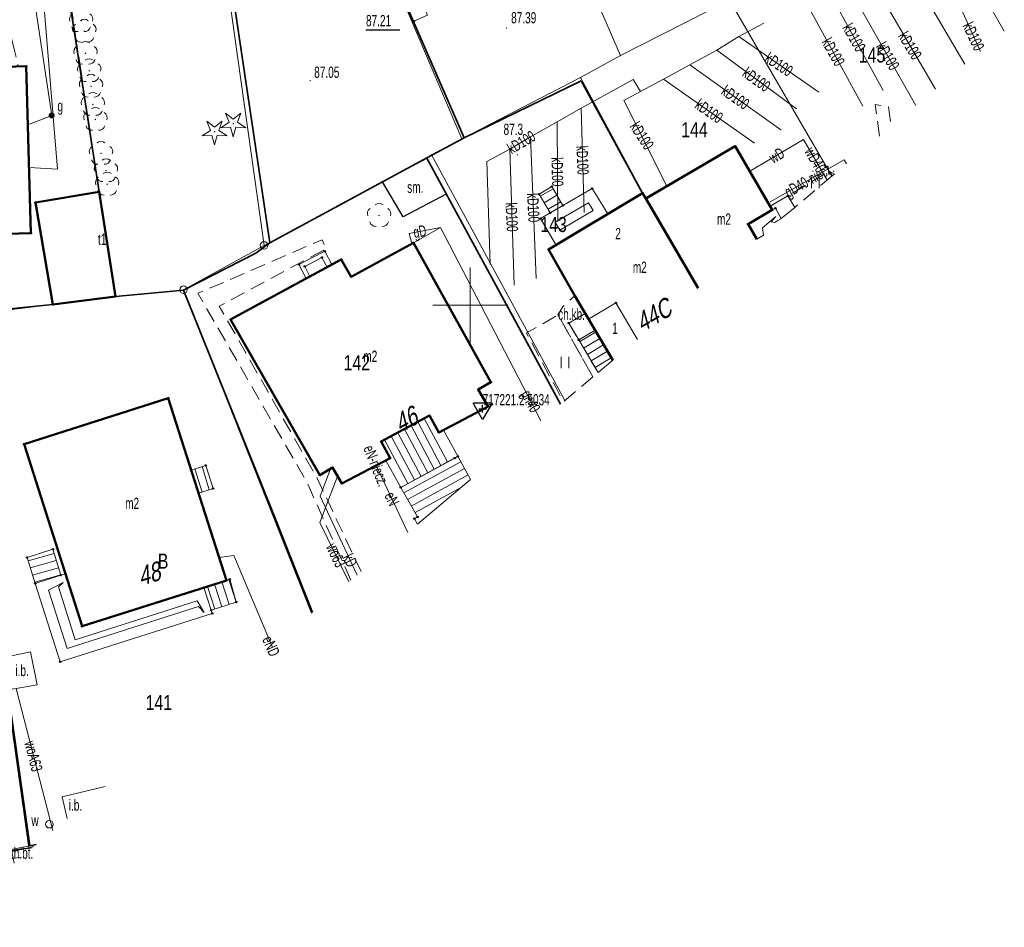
# Model space of a CAD drawing. Header units: metres. Extents: x 7504240 to 7504745, y 5782869 to 5783359.
# Tile 44 of 93: x 7504470 to 7504536, y 5782909 to 5782969. Entities that reach past the tile are written whole.
import ezdxf
from ezdxf.enums import TextEntityAlignment as Align

# ---------------------------------------------------------------- set-up
doc = ezdxf.new("R2010")
doc.units = ezdxf.units.M
doc.header["$MEASUREMENT"] = 0
for name, pattern in [('1.0_0.5', [1.5, 1, -0.5]), ('1.5_0.5', [2, 1.5, -0.5]), ('219-500', [0]), ('egug-500', [1, 0.5, -0.5]), ('otob_500', [0])]:
    doc.linetypes.add(name, pattern=pattern)
doc.layers.get('0').update_dxf_attribs({"color": 2, "linetype": 'CONTINUOUS', "lineweight": 5})
for name, color, linetype in [('202-punkt graniczny', 7, 'CONTINUOUS'), ('203-punkt graniczny', 7, 'CONTINUOUS'), ('210-oznaczenie konturu użytku gruntowego', 7, 'CONTINUOUS'), ('211-numer działki ewidencyjnej', 7, 'CONTINUOUS'), ('218-kontur użytku gruntowego', 7, 'CONTINUOUS'), ('219-działka ewidencyjna', 7, 'CONTINUOUS'), ('312-budynek ewidencyjny', 7, 'CONTINUOUS'), ('312-oznaczenie budynku ewidencyjnego-Atr117', 7, 'CONTINUOUS'), ('320-blok - kondygnacja nadziemna', 7, 'CONTINUOUS'), ('320-blok - kondygnacja nadziemna-Atr25', 7, 'CONTINUOUS'), ('352-schody', 7, 'CONTINUOUS'), ('Adres nieruchomości (na budynku)', 7, 'CONTINUOUS'), ('brama', 7, 'CONTINUOUS'), ('chodnik', 7, 'CONTINUOUS'), ('chodnik-Atr17', 7, 'CONTINUOUS'), ('drzewo iglaste', 7, 'CONTINUOUS'), ('drzewo liściaste', 7, 'CONTINUOUS'), ('inna budowla', 7, 'CONTINUOUS'), ('inna budowla-Atr17', 7, 'CONTINUOUS'), ('jezdnia', 7, 'CONTINUOUS'), ('ogrodzenie trwałe', 7, 'CONTINUOUS'), ('pikieta naturalna', 7, 'CONTINUOUS'), ('pikieta naturalna-Atr2', 7, 'CONTINUOUS'), ('pikieta sztuczna', 7, 'CONTINUOUS'), ('pikieta sztuczna-Atr2', 7, 'CONTINUOUS'), ('przewód elektroenergetyczny podziemny', 7, 'CONTINUOUS'), ('przewód elektroenergetyczny podziemny-Atr1', 7, 'CONTINUOUS'), ('przewód gazowy', 7, 'CONTINUOUS'), ('przewód gazowy-Atr1', 7, 'CONTINUOUS'), ('przewód kanalizacyjny', 7, 'CONTINUOUS'), ('przewód kanalizacyjny-Atr1', 7, 'CONTINUOUS'), ('przewód wodociągowy', 7, 'CONTINUOUS'), ('przewód wodociągowy-Atr1', 7, 'CONTINUOUS'), ('Punkt budynku', 7, 'CONTINUOUS'), ('rzędna-Atr2', 7, 'CONTINUOUS'), ('Szczegółowa osnowa geodezyjna wysokościowa', 7, 'CONTINUOUS'), ('Szczegółowa osnowa geodezyjna wysokościowa-Atr103', 7, 'CONTINUOUS'), ('taras', 7, 'CONTINUOUS'), ('trawnik', 7, 'CONTINUOUS'), ('Wstawianie ramki sekcyjnej z opisem', 7, 'CONTINUOUS'), ('właz do komory lub kanału - okrągły', 7, 'CONTINUOUS'), ('właz do komory lub kanału - okrągły-Atr17', 7, 'CONTINUOUS'), ('zasuwa lub zawór', 7, 'CONTINUOUS'), ('zasuwa lub zawór-Atr17', 7, 'CONTINUOUS'), ('śmietnik', 7, 'CONTINUOUS'), ('śmietnik-Atr17', 7, 'CONTINUOUS')]:
    doc.layers.add(name, color=color, linetype=linetype)
doc.styles.get("Standard").update_dxf_attribs({"font": 'Working1250', "width": 0.75})
doc.linetypes.add('902-500', pattern='A,3.75,0,[1,ksztalty.shx,S=0.5,R=0,X=0,Y=0],3.75', length=7.5)

# ---------------------------------------------------------------- blocks, each defined once
blk = doc.blocks.new('US22')
at = {"color": 0, "linetype": 'Continuous', "lineweight": 13}
blk.add_circle((0, 0), 0.25, dxfattribs=at)
blk = doc.blocks.new('US25')
at = {"linetype": 'Continuous', "lineweight": 0}
h = blk.add_hatch(color=0, dxfattribs=at)
edge = h.paths.add_edge_path()
edge.add_arc((0, 0), 0.2, 0, 360)
blk = doc.blocks.new('OP021')
at = {"linetype": 'Continuous', "lineweight": 13}
h = blk.add_hatch(color=0, dxfattribs=at)
edge = h.paths.add_edge_path()
edge.add_arc((0, 0), 0.05, 0, 360)
at = {"color": 0, "linetype": 'Continuous', "lineweight": 13}
for centre, start, end in [((0, 0.4), 49.272, 130.728), ((-0.38, 0.124), 121.308, 202.548), ((0.38, 0.124), 337.452, 58.692), ((-0.235, -0.324), 193.221, 274.871), ((0.235, -0.324), 265.129, 346.779)]:
    blk.add_arc(centre, 0.4, start, end, dxfattribs=at)
blk = doc.blocks.new('OP011')
at = {"linetype": 'Continuous', "lineweight": 13}
h = blk.add_hatch(color=0, dxfattribs=at)
edge = h.paths.add_edge_path()
edge.add_arc((0, 0), 0.05, 0, 360)
at = {"color": 0, "linetype": 'Continuous', "lineweight": 13}
for p, q in [((-0.283, 0.093), (-0.512, 0.706)), ((-0.512, 0.706), (0, 0.299)), ((0, 0.299), (0.512, 0.706)), ((0.512, 0.706), (0.283, 0.093)), ((-0.828, -0.268), (-0.283, 0.093)), ((0.283, 0.093), (0.828, -0.268)), ((-0.175, -0.24), (-0.828, -0.268)), ((0, -0.87), (-0.175, -0.24)), ((0.175, -0.24), (0, -0.87)), ((0.828, -0.268), (0.175, -0.24))]:
    blk.add_line(p, q, dxfattribs=at)
blk = doc.blocks.new('PW01')
at = {"linetype": 'Continuous', "lineweight": 13}
h = blk.add_hatch(color=0, dxfattribs=at)
edge = h.paths.add_edge_path()
edge.add_arc((0, 0), 0.045, 0, 360)
blk = doc.blocks.new('TU04')
at = {"color": 0, "linetype": 'Continuous', "lineweight": 13}
for p, q in [((0, 0), (0, 0.75)), ((0.5, 0), (0.5, 0.75))]:
    blk.add_line(p, q, dxfattribs=at)
blk = doc.blocks.new('203')
at = {"linetype": 'Continuous', "lineweight": 0}
h = blk.add_hatch(color=0, dxfattribs=at)
edge = h.paths.add_edge_path()
edge.add_arc((0, 0), 0.045, 0, 360)
blk = doc.blocks.new('202')
at = {"color": 0, "linetype": 'Continuous', "lineweight": 0}
blk.add_circle((0, 0), 0.25, dxfattribs=at)
blk = doc.blocks.new('PUNKTBUD')
at = {"color": 0}
blk.add_circle((0, 0), 0.045, dxfattribs=at)
blk = doc.blocks.new('OSSH')
at = {"color": 0}
for p, q in [((0, -0.721), (-0.624, 0.362)), ((0.626, 0.362), (-0.624, 0.362)), ((-0.25, 0), (0.25, 0)), ((0.626, 0.362), (0, -0.721)), ((0, -0.25), (0, 0.25))]:
    blk.add_line(p, q, dxfattribs=at)

msp = doc.modelspace()

# ---------------------------------------------------------------- linework, layer by layer
at = {"layer": '218-kontur użytku gruntowego', "color": 3, "linetype": 'egug-500', "lineweight": 18, "flags": 128}
for points in [[(7504464.76, 5782913.03), (7504470.63, 5782913.9)], [(7504470.63, 5782913.9), (7504470.954, 5782913.969)]]:
    msp.add_lwpolyline(points, dxfattribs=at)
at = {"layer": '219-działka ewidencyjna', "color": 7, "linetype": '219-500', "lineweight": 18, "flags": 128}
for points in [[(7504476.39, 5782950.57), (7504470.97, 5782985.43)], [(7504509.98, 5782966.61), (7504504.74, 5782978.73)], [(7504527.36, 5782975.46), (7504532.905, 5782966.029)], [(7504486.28, 5782953.98), (7504483.67, 5782972.59)], [(7504499.43, 5782961.06), (7504494.6, 5782972.44)], [(7504509.98, 5782966.61), (7504517.24, 5782970.33)], [(7504524.046, 5782958.584), (7504517.24, 5782970.33)], [(7504509.98, 5782966.61), (7504507.33, 5782965.15)], [(7504499.43, 5782961.06), (7504507.33, 5782965.15)], [(7504507.33, 5782965.15), (7504511.67, 5782957.1)], [(7504497.42, 5782960.01), (7504499.43, 5782961.06)], [(7504486.28, 5782953.98), (7504497.42, 5782960.01)], [(7504497.42, 5782960.01), (7504506.292, 5782943.665)], [(7504511.67, 5782957.1), (7504515.166, 5782951.123)], [(7504480.92, 5782951.03), (7504486.28, 5782953.98)], [(7504476.39, 5782950.57), (7504480.92, 5782951.03)], [(7504480.92, 5782951.03), (7504489.441, 5782929.505)], [(7504465.64, 5782949.22), (7504476.39, 5782950.57)], [(7504465.64, 5782949.22), (7504470.63, 5782913.9)], [(7504464.76, 5782913.03), (7504470.63, 5782913.9)], [(7504470.63, 5782913.9), (7504470.954, 5782913.969)]]:
    msp.add_lwpolyline(points, dxfattribs=at)
at = {"layer": '312-budynek ewidencyjny', "color": 7, "linetype": 'Continuous', "lineweight": 50, "flags": 128}
for points in [[(7504470.46, 5782965.9), (7504466.26, 5782965.78)], [(7504470.77, 5782954.79), (7504470.46, 5782965.9)], [(7504517.62, 5782960.58), (7504511.67, 5782957.1)], [(7504520.09, 5782956.35), (7504517.62, 5782960.58)], [(7504475.31, 5782957.54), (7504471.07, 5782956.83)], [(7504476.39, 5782950.57), (7504475.31, 5782957.54)], [(7504505.21, 5782953.71), (7504511.46, 5782957.46)], [(7504511.46, 5782957.46), (7504511.67, 5782957.1)], [(7504471.07, 5782956.83), (7504472.23, 5782950.05)], [(7504511.67, 5782957.1), (7504515.166, 5782951.123)], [(7504511.67, 5782957.1), (7504515.166, 5782951.123)], [(7504518.48, 5782955.4), (7504520.09, 5782956.35)], [(7504519.064, 5782954.398), (7504518.48, 5782955.4)], [(7504466.74, 5782954.68), (7504470.77, 5782954.79)], [(7504492.08, 5782951.89), (7504496.22, 5782954.16)], [(7504496.22, 5782954.16), (7504501.37, 5782944.88)], [(7504506.95, 5782950.62), (7504505.21, 5782953.71)], [(7504484.05, 5782949.05), (7504491.41, 5782953.05)], [(7504491.41, 5782953.05), (7504492.08, 5782951.89)], [(7504472.23, 5782950.05), (7504476.39, 5782950.57)], [(7504509.475, 5782946.34), (7504506.95, 5782950.62)], [(7504489.98, 5782938.7), (7504484.05, 5782949.05)], [(7504501.37, 5782944.88), (7504500.53, 5782944.39)], [(7504500.53, 5782944.39), (7504501.18, 5782943.25)], [(7504479.91, 5782943.82), (7504470.31, 5782940.76)], [(7504483.77, 5782931.69), (7504479.91, 5782943.82)], [(7504501.18, 5782943.25), (7504497.9, 5782941.53)], [(7504497.28, 5782942.65), (7504494.08, 5782940.92)], [(7504497.9, 5782941.53), (7504497.28, 5782942.65)], [(7504494.08, 5782940.92), (7504494.66, 5782939.83)], [(7504470.31, 5782940.76), (7504474.17, 5782928.63)], [(7504494.66, 5782939.83), (7504491.45, 5782938.14)], [(7504490.84, 5782939.2), (7504489.98, 5782938.7)], [(7504491.45, 5782938.14), (7504490.84, 5782939.2)], [(7504474.17, 5782928.63), (7504483.77, 5782931.69)]]:
    msp.add_lwpolyline(points, dxfattribs=at)
at = {"layer": '320-blok - kondygnacja nadziemna', "color": 7, "linetype": 'Continuous', "lineweight": 18, "flags": 128}
for points in [[(7504505.21, 5782953.71), (7504511.46, 5782957.46), (7504511.67, 5782957.1), (7504515.166, 5782951.123)], [(7504511.112, 5782947.716), (7504509.69, 5782950.15), (7504507.86, 5782949.07), (7504507.64, 5782949.45), (7504506.95, 5782950.62), (7504505.21, 5782953.71)], [(7504507.86, 5782949.07), (7504509.69, 5782950.15), (7504511.112, 5782947.716)], [(7504509.474, 5782946.34), (7504507.86, 5782949.07)]]:
    msp.add_lwpolyline(points, dxfattribs=at)
at = {"layer": '352-schody', "color": 7, "linetype": 'Continuous', "lineweight": 18, "flags": 128}
for points in [[(7504496.12, 5782971.59), (7504495.21, 5782971.22), (7504496.25, 5782968.91), (7504497.16, 5782969.29), (7504496.23, 5782971.38)], [(7504496.12, 5782971.59), (7504495.21, 5782971.22), (7504496.25, 5782968.91), (7504497.16, 5782969.29), (7504496.23, 5782971.38)], [(7504505.32, 5782956.15), (7504504.57, 5782957.39), (7504505.42, 5782957.89), (7504506.16, 5782956.64)], [(7504505.32, 5782956.15), (7504504.57, 5782957.39), (7504505.42, 5782957.89), (7504506.16, 5782956.64)], [(7504521.58, 5782956.51), (7504520.68, 5782955.76), (7504520.29, 5782956.45), (7504520.09, 5782956.35), (7504519.95, 5782956.59), (7504521.13, 5782957.28)], [(7504521.58, 5782956.51), (7504520.68, 5782955.76), (7504520.29, 5782956.45), (7504520.09, 5782956.35), (7504519.95, 5782956.59), (7504521.13, 5782957.28)], [(7504488.6, 5782952.7), (7504490.32, 5782953.59), (7504490.78, 5782952.71), (7504490.48, 5782952.54), (7504490.13, 5782953.18), (7504488.98, 5782952.58), (7504489.33, 5782951.92), (7504489.07, 5782951.78)], [(7504488.6, 5782952.7), (7504490.32, 5782953.59), (7504490.78, 5782952.71), (7504490.48, 5782952.54), (7504490.13, 5782953.18), (7504488.98, 5782952.58), (7504489.33, 5782951.92), (7504489.07, 5782951.78)], [(7504488.98, 5782952.58), (7504490.13, 5782953.18), (7504490.48, 5782952.54), (7504489.33, 5782951.92)], [(7504488.98, 5782952.58), (7504490.13, 5782953.18), (7504490.48, 5782952.54), (7504489.33, 5782951.92)], [(7504506.55, 5782948.81), (7504507.64, 5782949.45), (7504508.3, 5782948.33), (7504507.21, 5782947.69)], [(7504506.55, 5782948.81), (7504507.64, 5782949.45), (7504508.3, 5782948.33), (7504507.21, 5782947.69)], [(7504509.47, 5782946.34), (7504508.5, 5782945.52), (7504507.21, 5782947.69), (7504508.3, 5782948.33)], [(7504509.47, 5782946.34), (7504508.5, 5782945.52), (7504507.21, 5782947.69), (7504508.3, 5782948.33)], [(7504494.66, 5782939.83), (7504494.37, 5782939.67), (7504495.37, 5782937.87), (7504498.96, 5782939.83), (7504499.17, 5782939.95), (7504498.21, 5782941.69), (7504497.9, 5782941.53), (7504497.28, 5782942.65), (7504494.08, 5782940.92)], [(7504494.66, 5782939.83), (7504494.37, 5782939.67), (7504495.37, 5782937.87), (7504498.96, 5782939.83), (7504499.17, 5782939.95), (7504498.21, 5782941.69), (7504497.9, 5782941.53), (7504497.28, 5782942.65), (7504494.08, 5782940.92)], [(7504500.02, 5782938.4), (7504496.48, 5782935.42), (7504496.28, 5782935.79), (7504496.49, 5782935.91), (7504495.37, 5782937.87), (7504499.17, 5782939.95)], [(7504500.02, 5782938.4), (7504496.48, 5782935.42), (7504496.28, 5782935.79), (7504496.49, 5782935.91), (7504495.37, 5782937.87), (7504499.17, 5782939.95)], [(7504481.93, 5782937.49), (7504482.89, 5782937.8), (7504482.4, 5782939.34), (7504481.43, 5782939.03)], [(7504481.93, 5782937.49), (7504482.89, 5782937.8), (7504482.4, 5782939.34), (7504481.43, 5782939.03)], [(7504472.76, 5782932.03), (7504472.23, 5782933.76), (7504470.51, 5782933.21), (7504471.06, 5782931.49)], [(7504472.76, 5782932.03), (7504472.23, 5782933.76), (7504470.51, 5782933.21), (7504471.06, 5782931.49)], [(7504482.76, 5782929.7), (7504484.43, 5782930.24), (7504484, 5782931.76), (7504483.77, 5782931.69), (7504482.28, 5782931.21)], [(7504482.76, 5782929.7), (7504484.43, 5782930.24), (7504484, 5782931.76), (7504483.77, 5782931.69), (7504482.28, 5782931.21)]]:
    msp.add_lwpolyline(points, close=True, dxfattribs=at)
for points in [[(7504505.503, 5782957.749), (7504504.657, 5782957.246)], [(7504505.758, 5782957.319), (7504504.916, 5782956.818)], [(7504506.013, 5782956.889), (7504505.175, 5782956.391)], [(7504508.363, 5782948.223), (7504507.276, 5782947.579)], [(7504508.616, 5782947.792), (7504507.532, 5782947.149)], [(7504508.87, 5782947.361), (7504507.787, 5782946.719)], [(7504509.123, 5782946.93), (7504508.043, 5782946.289)], [(7504509.377, 5782946.499), (7504508.298, 5782945.859)], [(7504498.042, 5782939.329), (7504496.499, 5782942.228)], [(7504498.481, 5782939.569), (7504496.939, 5782942.466)], [(7504496.726, 5782938.61), (7504495.18, 5782941.514)], [(7504497.164, 5782938.85), (7504495.619, 5782941.752)], [(7504497.603, 5782939.089), (7504496.059, 5782941.99)], [(7504495.848, 5782938.131), (7504494.3, 5782941.039)], [(7504496.287, 5782938.37), (7504494.74, 5782941.277)], [(7504499.373, 5782939.58), (7504495.579, 5782937.505)], [(7504482.158, 5782937.564), (7504481.678, 5782939.109)], [(7504482.634, 5782937.717), (7504482.154, 5782939.261)], [(7504499.613, 5782939.142), (7504495.827, 5782937.07)], [(7504499.854, 5782938.703), (7504496.075, 5782936.636)], [(7504499.424, 5782937.898), (7504496.323, 5782936.202)], [(7504470.578, 5782932.997), (7504472.314, 5782933.486)], [(7504470.73, 5782932.521), (7504472.46, 5782933.008)], [(7504470.883, 5782932.044), (7504472.607, 5782932.53)], [(7504471.035, 5782931.568), (7504472.753, 5782932.052)], [(7504484.423, 5782930.238), (7504483.945, 5782931.743)], [(7504482.996, 5782929.776), (7504482.516, 5782931.286)], [(7504483.472, 5782929.93), (7504482.992, 5782931.439)], [(7504483.947, 5782930.084), (7504483.468, 5782931.593)]]:
    msp.add_lwpolyline(points, dxfattribs=at)
at = {"layer": 'brama', "color": 7, "linetype": 'otob_500', "lineweight": 18, "flags": 128}
msp.add_lwpolyline([(7504466.8, 5782913.27), (7504470.69, 5782914.03)], dxfattribs=at)
at = {"layer": 'chodnik', "color": 7, "linetype": '1.0_0.5', "lineweight": 18, "flags": 128}
for points in [[(7504527.228, 5782961.259), (7504526.94, 5782963.36), (7504527.81, 5782963.21), (7504528.008, 5782961.914)], [(7504492.053, 5782931.7), (7504489.11, 5782938.26), (7504481.88, 5782950.79), (7504490.15, 5782954.36), (7504490.4, 5782953.75), (7504489.26, 5782953.14), (7504483.3, 5782949.93), (7504489.77, 5782938.56), (7504492.731, 5782932.27)], [(7504508.155, 5782945.231), (7504505.83, 5782949.35), (7504506.15, 5782949.9), (7504506.95, 5782950.62), (7504507.64, 5782949.45), (7504506.55, 5782948.81), (7504507.21, 5782947.69), (7504508.496, 5782945.517)], [(7504469.654, 5782912.877), (7504469.46, 5782913.79), (7504470.69, 5782914.03), (7504471.121, 5782914.11)]]:
    msp.add_lwpolyline(points, dxfattribs=at)
at = {"layer": 'inna budowla', "color": 7, "linetype": 'Continuous', "lineweight": 18, "flags": 128}
msp.add_lwpolyline([(7504470.74, 5782926.94), (7504471.19, 5782924.74), (7504469.79, 5782924.49), (7504469.5, 5782924.45), (7504469.17, 5782926.61)], close=True, dxfattribs=at)
msp.add_lwpolyline([(7504473.186, 5782915.845), (7504472.85, 5782917.28), (7504475.705, 5782917.962)], dxfattribs=at)
at = {"layer": 'jezdnia', "color": 7, "linetype": '1.5_0.5', "lineweight": 18, "flags": 128}
msp.add_lwpolyline([(7504468.08, 5782985.36), (7504470.99, 5782985.41), (7504472.06, 5782978.41), (7504472.55, 5782975.3), (7504473.12, 5782972.06), (7504475.31, 5782957.54), (7504471.07, 5782956.83), (7504470.71, 5782956.83), (7504470.46, 5782965.9), (7504469.93, 5782965.89), (7504469.7, 5782966.85), (7504469.51, 5782967.69), (7504469.36, 5782968.33), (7504469.18, 5782969.1), (7504469.02, 5782982.91), (7504468.2, 5782982.71)], close=True, dxfattribs=at)
at = {"layer": 'ogrodzenie trwałe', "color": 7, "linetype": '902-500', "lineweight": 35, "flags": 128}
for points in [[(7504475.31, 5782957.54), (7504472.55, 5782975.3)], [(7504483.03, 5782975.04), (7504483.71, 5782972.93), (7504484.2, 5782970.72), (7504486.67, 5782954.16), (7504497.15, 5782959.82), (7504499.59, 5782961.14), (7504495.21, 5782971.22)], [(7504499.59, 5782961.14), (7504507.37, 5782964.93)], [(7504507.37, 5782964.93), (7504511.46, 5782957.46)], [(7504497.1, 5782959.79), (7504505.996, 5782943.416)], [(7504486.67, 5782954.16), (7504485.73, 5782953.47), (7504480.93, 5782951), (7504476.39, 5782950.57)], [(7504489.498, 5782929.552), (7504487.09, 5782935.64), (7504484.99, 5782940.84), (7504480.93, 5782951)], [(7504454.2, 5782949.43), (7504465.6, 5782949.38), (7504472.23, 5782950.05)], [(7504470.69, 5782914.03), (7504466.12, 5782946.26), (7504465.6, 5782949.38)], [(7504470.69, 5782914.03), (7504471.121, 5782914.11)]]:
    msp.add_lwpolyline(points, dxfattribs=at)
at = {"layer": 'przewód elektroenergetyczny podziemny', "color": 1, "linetype": 'Continuous', "lineweight": 18, "flags": 128}
for points in [[(7504493.73, 5782939.34), (7504495.842, 5782934.884)], [(7504493.75, 5782939.29), (7504493.73, 5782939.34)], [(7504483.29, 5782933.21), (7504484.27, 5782933.35), (7504486.808, 5782927.292)], [(7504370, 5782928.005), (7504371.76, 5782927.59), (7504372.94, 5782930.69), (7504375.73, 5782929.97), (7504383, 5782928.25), (7504383.77, 5782927.28), (7504399.36, 5782923.37), (7504412.67, 5782920.09), (7504418.06, 5782918.68), (7504428.28, 5782916.43), (7504434.73, 5782914.86), (7504458.92, 5782911.98), (7504470.863, 5782913.893)], [(7504470.124, 5782913.272), (7504462.98, 5782912.2), (7504461.5, 5782909.01), (7504455.83, 5782908.6), (7504453.94, 5782911.82), (7504441.7, 5782913.33), (7504435.47, 5782914.53), (7504432.92, 5782912.38), (7504430.27, 5782912.98)]]:
    msp.add_lwpolyline(points, dxfattribs=at)
at = {"layer": 'przewód gazowy', "color": 52, "linetype": 'Continuous', "lineweight": 18, "flags": 128}
for points in [[(7504470.18, 5782987.52), (7504472.53, 5782959.06), (7504470.65, 5782959.17)], [(7504465.25, 5782986.16), (7504466.97, 5782980.04), (7504469.74, 5782978.67), (7504472.15, 5782962.63), (7504470.57, 5782962.01)], [(7504519.95, 5782956.88), (7504524.86, 5782959.67), (7504525.015, 5782959.399)], [(7504498.02, 5782955.18), (7504495.93, 5782954.77), (7504496.12, 5782954.11)], [(7504504.685, 5782942.315), (7504498.02, 5782955.18), (7504496.23, 5782954.14)]]:
    msp.add_lwpolyline(points, dxfattribs=at)
at = {"layer": 'przewód kanalizacyjny', "color": 34, "linetype": 'Continuous', "lineweight": 18, "flags": 128}
for points in [[(7504531.26, 5782975.69), (7504535.522, 5782968.229)], [(7504529.61, 5782973.21), (7504531.48, 5782972.35), (7504533.928, 5782966.889)], [(7504526.05, 5782972.78), (7504530.944, 5782964.381)], [(7504524.72, 5782971.98), (7504529.645, 5782963.289)], [(7504523.6, 5782971.35), (7504527.47, 5782964.28)], [(7504522.17, 5782970.47), (7504526.12, 5782963.24)], [(7504519.53, 5782968.77), (7504517.86, 5782967.87), (7504516.39, 5782966.97), (7504514.61, 5782965.99), (7504512.86, 5782965.05), (7504511.33, 5782964.23), (7504510.22, 5782963.63), (7504513.08, 5782957.92)], [(7504517.86, 5782967.87), (7504523.19, 5782964.18)], [(7504516.39, 5782966.97), (7504521.69, 5782963.07)], [(7504514.61, 5782965.99), (7504520.66, 5782961.68)], [(7504511.33, 5782964.23), (7504510.84, 5782965.03), (7504507.37, 5782963.12), (7504505.77, 5782962.2), (7504504.01, 5782961.21), (7504502.62, 5782960.39), (7504501.1, 5782959.57), (7504501.33, 5782952.71)], [(7504512.86, 5782965.05), (7504518.9, 5782960.78)], [(7504507.37, 5782963.12), (7504507.57, 5782956.16)], [(7504505.77, 5782962.2), (7504505.82, 5782955.56)], [(7504504.01, 5782961.21), (7504504.38, 5782951.77)], [(7504502.62, 5782960.39), (7504502.91, 5782951.34)], [(7504490.7, 5782939.12), (7504490, 5782937.3), (7504492.462, 5782932.043)]]:
    msp.add_lwpolyline(points, dxfattribs=at)
at = {"layer": 'przewód wodociągowy', "color": 5, "linetype": 'Continuous', "lineweight": 18, "flags": 128}
for points in [[(7504522.17, 5782961.03), (7504518.59, 5782958.91)], [(7504523.736, 5782958.325), (7504522.17, 5782961.03)], [(7504491.925, 5782931.592), (7504489.99, 5782935.55), (7504491.21, 5782938.73)], [(7504472.225, 5782915.038), (7504469.79, 5782924.49)]]:
    msp.add_lwpolyline(points, dxfattribs=at)
at = {"layer": 'rzędna-Atr2', "color": 7, "flags": 128}
msp.add_lwpolyline([(7504493.059, 5782968.331), (7504495.304, 5782968.331)], dxfattribs=at)
at = {"layer": 'taras', "color": 0, "lineweight": 18}
for p, q in [((7504504.67, 5782955.77), (7504508.1, 5782957.77)), ((7504508.1, 5782957.77), (7504509.14, 5782956.07)), ((7504505.636, 5782955.515), (7504507.861, 5782956.82)), ((7504507.861, 5782956.82), (7504508.161, 5782956.309)), ((7504509.14, 5782956.07), (7504505.7, 5782954)), ((7504508.161, 5782956.309), (7504505.952, 5782954.983)), ((7504518.48, 5782955.4), (7504520.09, 5782956.35)), ((7504519.442, 5782955.149), (7504520.329, 5782955.91)), ((7504520.329, 5782955.91), (7504520.011, 5782955.539)), ((7504520.09, 5782956.35), (7504520.29, 5782956.45)), ((7504520.29, 5782956.45), (7504520.681, 5782955.757)), ((7504505.7, 5782954), (7504504.67, 5782955.77)), ((7504505.952, 5782954.983), (7504505.636, 5782955.515)), ((7504519.064, 5782954.398), (7504518.48, 5782955.4)), ((7504520.011, 5782955.539), (7504520.246, 5782955.512)), ((7504520.246, 5782955.512), (7504520.463, 5782955.634)), ((7504520.681, 5782955.757), (7504520.463, 5782955.634)), ((7504519.496, 5782954.65), (7504519.28, 5782954.524)), ((7504519.496, 5782954.65), (7504519.442, 5782955.149)), ((7504519.064, 5782954.398), (7504519.28, 5782954.524)), ((7504471.06, 5782931.49), (7504472.76, 5782932.03)), ((7504472.76, 5782932.03), (7504473.06, 5782932.12)), ((7504473.06, 5782932.12), (7504474.17, 5782928.63)), ((7504472.72, 5782926.27), (7504471.06, 5782931.49)), ((7504471.948, 5782931.03), (7504472.907, 5782931.552)), ((7504473.18, 5782927.158), (7504471.948, 5782931.03)), ((7504472.907, 5782931.552), (7504472.601, 5782931.251)), ((7504472.601, 5782931.251), (7504473.71, 5782927.742)), ((7504474.17, 5782928.63), (7504482.28, 5782931.21)), ((7504482.28, 5782931.21), (7504482.76, 5782929.7)), ((7504481.926, 5782929.949), (7504473.18, 5782927.158)), ((7504473.71, 5782927.742), (7504481.82, 5782930.322)), ((7504481.82, 5782930.322), (7504482.285, 5782929.545)), ((7504482.285, 5782929.545), (7504481.926, 5782929.949)), ((7504482.76, 5782929.7), (7504482.83, 5782929.49)), ((7504482.83, 5782929.49), (7504472.72, 5782926.27))]:
    msp.add_line(p, q, dxfattribs=at)
at = {"layer": 'trawnik', "color": 7, "linetype": '1.0_0.5', "lineweight": 18, "flags": 128}
for points in [[(7504524.07, 5782958.6), (7504521.58, 5782956.51), (7504521.13, 5782957.28), (7504523.88, 5782958.92)], [(7504524.22, 5782958.73), (7504524.07, 5782958.6), (7504523.88, 5782958.92)], [(7504508.15, 5782945.23), (7504506.19, 5782943.58), (7504505.7, 5782944.49), (7504503.73, 5782948.15), (7504505.83, 5782949.35)]]:
    msp.add_lwpolyline(points, close=True, dxfattribs=at)
at = {"layer": 'Wstawianie ramki sekcyjnej z opisem', "color": 7, "linetype": 'Continuous', "lineweight": 13, "flags": 128}
for points in [[(7504500, 5782947.5), (7504500, 5782952.5)], [(7504497.5, 5782950), (7504502.5, 5782950)]]:
    msp.add_lwpolyline(points, dxfattribs=at)
at = {"layer": 'śmietnik', "color": 7, "linetype": 'Continuous', "lineweight": 25, "flags": 128}
msp.add_lwpolyline([(7504494.16, 5782958.21), (7504497.1, 5782959.79), (7504498.4, 5782957.39), (7504495.54, 5782955.89)], close=True, dxfattribs=at)

# ---------------------------------------------------------------- block references
at = {"layer": '202-punkt graniczny', "color": 7, "linetype": 'Continuous', "lineweight": 18}
for p in [(7504486.28, 5782953.98), (7504480.92, 5782951.03)]:
    msp.add_blockref('202', p, dxfattribs=at)
at = {"layer": '203-punkt graniczny', "color": 7, "linetype": 'Continuous', "lineweight": 18}
for p in [(7504509.98, 5782966.61), (7504507.33, 5782965.15), (7504499.43, 5782961.06), (7504497.42, 5782960.01), (7504511.67, 5782957.1), (7504476.39, 5782950.57), (7504470.63, 5782913.9)]:
    msp.add_blockref('203', p, dxfattribs=at)
at = {"layer": 'drzewo iglaste', "color": 94, "linetype": 'Continuous', "lineweight": 18}
for p in [(7504484.23, 5782962.08), (7504482.99, 5782961.54)]:
    msp.add_blockref('OP011', p, dxfattribs=at)
at = {"layer": 'drzewo liściaste', "color": 94, "linetype": 'Continuous', "lineweight": 18}
for p in [(7504474.11, 5782968.93), (7504474.32, 5782968.23), (7504474.4, 5782966.76), (7504474.65, 5782965.6), (7504474.77, 5782964.57), (7504474.89, 5782963.36), (7504475.06, 5782962.36), (7504475.43, 5782960.1), (7504475.76, 5782958.95), (7504475.84, 5782958.05), (7504493.93, 5782955.97)]:
    msp.add_blockref('OP021', p, dxfattribs=at)
at = {"layer": 'pikieta naturalna', "color": 7, "linetype": 'Continuous', "lineweight": 13}
msp.add_blockref('PW01', (7504503.13, 5782960.01), dxfattribs=at)
at = {"layer": 'pikieta sztuczna', "color": 7, "linetype": 'Continuous', "lineweight": 13}
for p in [(7504502.41, 5782968.44), (7504489.35, 5782964.95)]:
    msp.add_blockref('PW01', p, dxfattribs=at)
at = {"layer": 'Punkt budynku', "color": 5, "linetype": 'Continuous', "lineweight": 18}
for p in [(7504496.25, 5782968.91), (7504470.46, 5782965.9), (7504517.62, 5782960.58), (7504505.42, 5782957.89), (7504475.31, 5782957.54), (7504504.57, 5782957.39), (7504508.1, 5782957.77), (7504511.46, 5782957.46), (7504521.13, 5782957.28), (7504471.07, 5782956.83), (7504506.16, 5782956.64), (7504511.67, 5782957.1), (7504519.95, 5782956.59), (7504505.32, 5782956.15), (7504509.14, 5782956.07), (7504520.09, 5782956.35), (7504520.29, 5782956.45), (7504504.67, 5782955.77), (7504518.48, 5782955.4), (7504470.77, 5782954.79), (7504496.22, 5782954.16), (7504505.7, 5782954), (7504490.32, 5782953.59), (7504505.21, 5782953.71), (7504488.6, 5782952.7), (7504488.98, 5782952.58), (7504490.13, 5782953.18), (7504490.78, 5782952.71), (7504491.41, 5782953.05), (7504490.48, 5782952.54), (7504489.07, 5782951.78), (7504489.33, 5782951.92), (7504492.08, 5782951.89), (7504506.95, 5782950.62), (7504472.23, 5782950.05), (7504476.39, 5782950.57), (7504509.69, 5782950.15), (7504507.64, 5782949.45), (7504484.05, 5782949.05), (7504506.55, 5782948.81), (7504507.86, 5782949.07), (7504508.3, 5782948.33), (7504507.21, 5782947.69), (7504501.37, 5782944.88), (7504500.53, 5782944.39), (7504479.91, 5782943.82), (7504501.18, 5782943.25), (7504497.28, 5782942.65), (7504497.9, 5782941.53), (7504498.21, 5782941.69), (7504494.08, 5782940.92), (7504470.31, 5782940.76), (7504494.37, 5782939.67), (7504494.66, 5782939.83), (7504498.96, 5782939.83), (7504499.17, 5782939.95), (7504481.43, 5782939.03), (7504482.4, 5782939.34), (7504490.84, 5782939.2), (7504489.98, 5782938.7), (7504482.89, 5782937.8), (7504491.45, 5782938.14), (7504495.37, 5782937.87), (7504481.93, 5782937.49), (7504496.28, 5782935.79), (7504496.49, 5782935.91), (7504472.23, 5782933.76), (7504470.51, 5782933.21), (7504472.76, 5782932.03), (7504473.06, 5782932.12), (7504483.77, 5782931.69), (7504484, 5782931.76), (7504471.06, 5782931.49), (7504482.28, 5782931.21), (7504482.76, 5782929.7), (7504484.43, 5782930.24), (7504482.83, 5782929.49), (7504474.17, 5782928.63), (7504472.72, 5782926.27)]:
    msp.add_blockref('PUNKTBUD', p, dxfattribs=at)
at = {"layer": 'Szczegółowa osnowa geodezyjna wysokościowa', "color": 7, "linetype": 'Continuous', "lineweight": 18}
msp.add_blockref('OSSH', (7504500.82, 5782943.11), dxfattribs=at)
at = {"layer": 'trawnik', "color": 7, "linetype": 'Continuous', "lineweight": 18}
for p in [(7504522.696, 5782957.795), (7504506.042, 5782945.817), (7504506.042, 5782945.817)]:
    msp.add_blockref('TU04', p, dxfattribs=at)
at = {"layer": 'właz do komory lub kanału - okrągły', "color": 7, "linetype": 'Continuous', "lineweight": 18}
msp.add_blockref('US22', (7504472, 5782915.46), dxfattribs=at)
at = {"layer": 'zasuwa lub zawór', "color": 52, "linetype": 'Continuous', "lineweight": 18}
msp.add_blockref('US25', (7504472.15, 5782962.63), dxfattribs=at)

# ---------------------------------------------------------------- texts
at = {"layer": '210-oznaczenie konturu użytku gruntowego', "color": 3, "linetype": 'Continuous', "lineweight": 18, "width": 0.79}
msp.add_text('B', height=1, dxfattribs=at).set_placement((7504479.21, 5782932.47))
at = {"layer": '211-numer działki ewidencyjnej', "color": 7, "linetype": 'Continuous', "lineweight": 18, "width": 0.79}
for s, p in [('145', (7504525.84, 5782966.15)), ('141', (7504478.4, 5782923.06))]:
    msp.add_text(s, height=1, dxfattribs=at).set_placement(p)
for s, p in [('144', (7504515.79, 5782961.18)), ('143', (7504506.42, 5782954.87)), ('142', (7504493.33, 5782945.67))]:
    msp.add_text(s, height=1, dxfattribs=at).set_placement(p, align=Align.RIGHT)
at = {"layer": '312-oznaczenie budynku ewidencyjnego-Atr117', "color": 7, "width": 0.667}
for s, p in [('m2', (7504516.41, 5782955.13)), ('t1', (7504475.23, 5782953.79)), ('m2', (7504477.04, 5782936.22))]:
    msp.add_text(s, height=0.75, dxfattribs=at).set_placement(p, align=Align.BOTTOM_LEFT)
for p in [(7504510.81, 5782952.15), (7504492.88, 5782946.23)]:
    msp.add_text('m2', height=0.75, dxfattribs=at).set_placement(p)
at = {"layer": '320-blok - kondygnacja nadziemna-Atr25', "color": 7, "width": 0.667}
for s, p in [('2', (7504509.64, 5782954.39)), ('2', (7504509.64, 5782954.39)), ('1', (7504509.44, 5782948.08)), ('1', (7504509.44, 5782948.08))]:
    msp.add_text(s, height=0.75, dxfattribs=at).set_placement(p)
at = {"layer": 'Adres nieruchomości (na budynku)', "color": 7, "linetype": 'Continuous', "lineweight": 25, "oblique": 15, "width": 0.79}
for s, rotation, p in [('44C', 30.315, (7504512.16, 5782949.34)), ('46', 28.969, (7504495.69, 5782942.38)), ('48', 17.699, (7504478.6, 5782932.12))]:
    msp.add_text(s, height=1.25, rotation=rotation, dxfattribs=at).set_placement(p, align=Align.MIDDLE_CENTER)
at = {"layer": 'chodnik-Atr17', "color": 7, "width": 0.667}
for s, p in [('ch.kb.', (7504506.735, 5782949.4)), ('ch.bt.', (7504470.114, 5782913.538))]:
    msp.add_text(s, height=0.75, dxfattribs=at).set_placement(p, align=Align.MIDDLE_CENTER)
at = {"layer": 'inna budowla-Atr17', "color": 7, "width": 0.667}
for p in [(7504470.18, 5782925.691), (7504473.735, 5782916.735)]:
    msp.add_text('i.b.', height=0.75, dxfattribs=at).set_placement(p, align=Align.MIDDLE_CENTER)
at = {"layer": 'pikieta naturalna-Atr2', "color": 7, "width": 0.667}
msp.add_text('87.3', height=0.75, dxfattribs=at).set_placement((7504502.21, 5782961.33))
at = {"layer": 'pikieta sztuczna-Atr2', "color": 7, "width": 0.667}
for s, p in [('87.39', (7504502.715, 5782968.755)), ('87.05', (7504489.613, 5782965.129))]:
    msp.add_text(s, height=0.75, dxfattribs=at).set_placement(p)
at = {"layer": 'przewód elektroenergetyczny podziemny-Atr1', "color": 1, "width": 0.667}
for s, rotation, p in [('eN-niecz.', -68.199, (7504493.74, 5782939.315)), ('eN', -64.641, (7504494.786, 5782937.112)), ('eND', 293.696, (7504486.749, 5782927.308))]:
    msp.add_text(s, height=0.75, rotation=rotation, dxfattribs=at).set_placement(p, align=Align.MIDDLE_CENTER)
at = {"layer": 'przewód gazowy-Atr1', "color": 52, "width": 0.667}
for s, rotation, p in [('gD40-niecz.', 29.606, (7504522.541, 5782958.352)), ('gD', 11.099, (7504496.638, 5782954.909)), ('gn40', 298.349, (7504504.02, 5782943.61))]:
    msp.add_text(s, height=0.75, rotation=rotation, dxfattribs=at).set_placement(p, align=Align.MIDDLE_CENTER)
at = {"layer": 'przewód kanalizacyjny-Atr1', "color": 34, "width": 0.667}
for s, rotation, p in [('kD100', 299.665, (7504525.537, 5782967.815)), ('kD100', 295.127, (7504533.48, 5782967.887)), ('kD100', 299.631, (7504524.146, 5782966.855)), ('kD100', 301.192, (7504529.255, 5782967.28)), ('kD100', 300.525, (7504527.78, 5782966.582)), ('kD100', 326.293, (7504520.529, 5782966.026)), ('kD100', 324.619, (7504519.036, 5782965.02)), ('kD100', 325.492, (7504517.633, 5782963.834)), ('kD100', 325.695, (7504515.88, 5782962.918)), ('kD100', 302.969, (7504511.418, 5782961.281)), ('kD100', 30.538, (7504503.39, 5782960.844)), ('kD100', 272.569, (7504507.469, 5782959.644)), ('kD100', 271.36, (7504505.793, 5782958.878)), ('kD100', 273.249, (7504504.194, 5782956.489)), ('kD100', 272.798, (7504502.762, 5782955.864)), ('kD', 296.014, (7504492.01, 5782933.02))]:
    msp.add_text(s, height=0.75, rotation=rotation, dxfattribs=at).set_placement(p, align=Align.MIDDLE_CENTER)
at = {"layer": 'przewód wodociągowy-Atr1', "color": 5, "width": 0.667}
for s, rotation, p in [('wD', 30.633, (7504520.38, 5782959.97)), ('wD40', -59.932, (7504522.953, 5782959.678))]:
    msp.add_text(s, height=0.75, rotation=rotation, dxfattribs=at).set_placement(p, align=Align.MIDDLE_CENTER)
for s, rotation, p in [('wo63', 296.05, (7504490.71, 5782934.08)), ('woA63', 284.448, (7504470.69, 5782920.98))]:
    msp.add_text(s, height=0.75, rotation=rotation, dxfattribs=at).set_placement(p, align=Align.MIDDLE_LEFT)
at = {"layer": 'rzędna-Atr2', "color": 34, "width": 0.667}
msp.add_text('87.21', height=0.75, dxfattribs=at).set_placement((7504493.059, 5782968.339), align=Align.BOTTOM_LEFT)
at = {"layer": 'Szczegółowa osnowa geodezyjna wysokościowa-Atr103', "color": 7, "width": 0.667}
msp.add_text('717221.2.5034', height=0.75, dxfattribs=at).set_placement((7504500.82, 5782943.11), align=Align.BOTTOM_LEFT)
at = {"layer": 'właz do komory lub kanału - okrągły-Atr17', "color": 7, "width": 0.667}
msp.add_text('w', height=0.75, dxfattribs=at).set_placement((7504470.799, 5782915.715), align=Align.MIDDLE_LEFT)
at = {"layer": 'zasuwa lub zawór-Atr17', "color": 52, "width": 0.667}
msp.add_text('g', height=0.75, dxfattribs=at).set_placement((7504472.536, 5782963.267), align=Align.MIDDLE_LEFT)
at = {"layer": 'śmietnik-Atr17', "color": 7, "width": 0.667}
msp.add_text('sm.', height=0.75, dxfattribs=at).set_placement((7504496.34, 5782957.85), align=Align.MIDDLE_CENTER)

doc.saveas('drawing.dxf')
